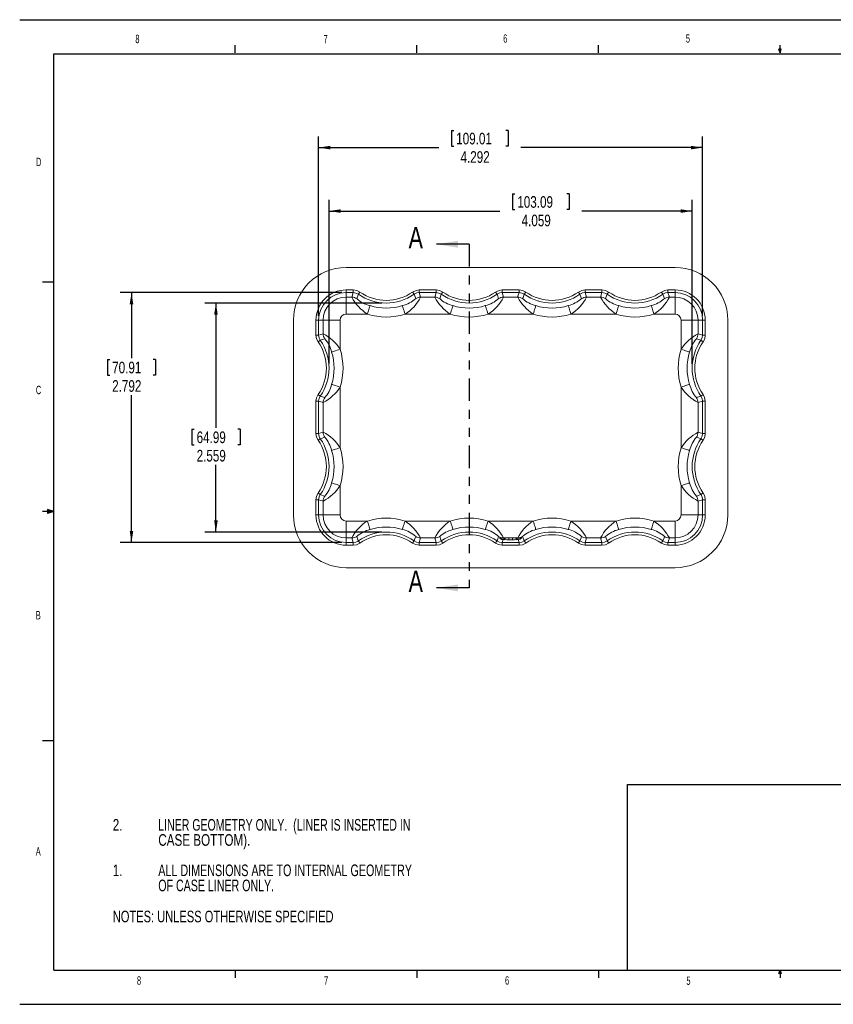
# Model space of a CAD drawing. Header units: inches. Extents: x 0 to 18.2, y 0 to 11.
# Tile 1 of 3: x 0 to 9.1, y 0 to 11. Entities that reach past the tile are written whole.
import ezdxf

# ---------------------------------------------------------------- set-up
doc = ezdxf.new("R2010")
doc.units = ezdxf.units.IN
doc.header["$MEASUREMENT"] = 0
doc.linetypes.add('PHANTOM', pattern=[0.5, 0.25, -0.05, 0.05, -0.05, 0.05, -0.05])
doc.layers.add('SLD-0', color=7, linetype='Continuous')
doc.styles.add('SLDTEXTSTYLE11', font='TXT', dxfattribs={"width": 0.552632})
doc.styles.add('SLDTEXTSTYLE14', font='TXT', dxfattribs={"width": 0.690789})
doc.styles.add('SLDTEXTSTYLE15', font='TXT', dxfattribs={"width": 0.71371})
doc.styles.add('SLDTEXTSTYLE16', font='TXT', dxfattribs={"width": 0.678571})
doc.styles.add('SLDTEXTSTYLE17', font='TXT', dxfattribs={"width": 0.683824})
doc.styles.add('SLDTEXTSTYLE2', font='TXT', dxfattribs={"width": 0.75})
doc.dimstyles.new('SLDDIMSTYLE0', dxfattribs={"dimtxt": 0.13, "dimasz": 0.13, "dimexe": 0, "dimexo": 0.0625, "dimgap": 0.0325, "dimtad": 0, "dimtih": 1, "dimtoh": 1, "dimdec": 3, "dimzin": 12, "dimdsep": 46, "dimtxsty": 'SLDTEXTSTYLE2', "dimsah": 1, "dimcen": 0.09, "dimadec": 0, "dimazin": 0, "dimtfac": 1, "dimtdec": 3, "dimtofl": 0, "dimtmove": 0, "dimatfit": 3, "dimfxl": 1, "dimtolj": 1, "dimtzin": 12, "dimarcsym": 0})

# ---------------------------------------------------------------- blocks, each defined once
blk = doc.blocks.new('*D3')
at = {"layer": 'SLD-0'}
for p, q in [((3.342, 7.693), (3.342, 9.696)), ((4.828, 9.762), (4.828, 9.587)), ((4.828, 9.762), (4.854, 9.762)), ((5.461, 9.762), (5.435, 9.762)), ((5.461, 9.762), (5.461, 9.587)), ((7.634, 7.693), (7.634, 9.696)), ((3.342, 9.571), (4.686, 9.571)), ((4.828, 9.587), (4.854, 9.587)), ((5.461, 9.587), (5.435, 9.587)), ((7.634, 9.571), (5.603, 9.571))]:
    blk.add_line(p, q, dxfattribs=at)
for points in [[(3.342, 9.571), (3.472, 9.551), (3.472, 9.591)], [(7.634, 9.571), (7.504, 9.591), (7.504, 9.551)]]:
    blk.add_solid(points, dxfattribs=at)
at = {"layer": 'SLD-0', "char_height": 0.13, "attachment_point": 1, "style": 'SLDTEXTSTYLE2'}
for s, insert in [('109.01', (4.88, 9.737)), ('4.292', (4.928, 9.531))]:
    blk.add_mtext(s, dxfattribs=dict(at, insert=insert))
blk = doc.blocks.new('*D4')
at = {"layer": 'SLD-0'}
for p, q in [((5.511, 9.053), (5.511, 8.878)), ((5.511, 9.053), (5.537, 9.053)), ((6.144, 9.053), (6.118, 9.053)), ((6.144, 9.053), (6.144, 8.878)), ((3.459, 7.157), (3.459, 8.987)), ((7.518, 7.157), (7.518, 8.987)), ((3.459, 8.862), (5.369, 8.862)), ((5.511, 8.878), (5.537, 8.878)), ((6.144, 8.878), (6.118, 8.878)), ((7.518, 8.862), (6.286, 8.862))]:
    blk.add_line(p, q, dxfattribs=at)
for points in [[(3.459, 8.862), (3.589, 8.842), (3.589, 8.882)], [(7.518, 8.862), (7.388, 8.882), (7.388, 8.842)]]:
    blk.add_solid(points, dxfattribs=at)
at = {"layer": 'SLD-0', "char_height": 0.13, "attachment_point": 1, "style": 'SLDTEXTSTYLE2'}
for s, insert in [('103.09', (5.563, 9.029)), ('4.059', (5.611, 8.822))]:
    blk.add_mtext(s, dxfattribs=dict(at, insert=insert))
blk = doc.blocks.new('*D5')
at = {"layer": 'SLD-0'}
for p, q in [((3.6, 7.951), (1.125, 7.951)), ((1.25, 7.951), (1.25, 7.219)), ((0.981, 7.204), (0.981, 7.029)), ((0.981, 7.204), (1.007, 7.204)), ((1.518, 7.204), (1.492, 7.204)), ((1.518, 7.204), (1.518, 7.029)), ((0.981, 7.029), (1.007, 7.029)), ((1.518, 7.029), (1.492, 7.029)), ((1.25, 5.159), (1.25, 6.807)), ((3.6, 5.159), (1.125, 5.159))]:
    blk.add_line(p, q, dxfattribs=at)
for points in [[(1.25, 7.951), (1.23, 7.821), (1.27, 7.821)], [(1.25, 5.159), (1.27, 5.289), (1.23, 5.289)]]:
    blk.add_solid(points, dxfattribs=at)
at = {"layer": 'SLD-0', "char_height": 0.13, "attachment_point": 1, "style": 'SLDTEXTSTYLE2'}
for s, insert in [('70.91', (1.034, 7.179)), ('2.792', (1.034, 6.973))]:
    blk.add_mtext(s, dxfattribs=dict(at, insert=insert))
blk = doc.blocks.new('*D6')
at = {"layer": 'SLD-0'}
for p, q in [((4.048, 7.834), (2.069, 7.834)), ((2.194, 7.834), (2.194, 6.441)), ((1.926, 6.425), (1.926, 6.25)), ((1.926, 6.425), (1.952, 6.425)), ((2.463, 6.425), (2.437, 6.425)), ((2.463, 6.425), (2.463, 6.25)), ((1.926, 6.25), (1.952, 6.25)), ((2.463, 6.25), (2.437, 6.25)), ((2.194, 5.276), (2.194, 6.028)), ((4.048, 5.276), (2.069, 5.276))]:
    blk.add_line(p, q, dxfattribs=at)
for points in [[(2.194, 7.834), (2.174, 7.704), (2.214, 7.704)], [(2.194, 5.276), (2.214, 5.406), (2.174, 5.406)]]:
    blk.add_solid(points, dxfattribs=at)
at = {"layer": 'SLD-0', "char_height": 0.13, "attachment_point": 1, "style": 'SLDTEXTSTYLE2'}
for s, insert in [('64.99', (1.978, 6.4)), ('2.559', (1.978, 6.194))]:
    blk.add_mtext(s, dxfattribs=dict(at, insert=insert))
blk = doc.blocks.new('SW_NOTE_1')
at = {"layer": 'SLD-0', "color": 0, "char_height": 0.13, "attachment_point": 1}
for s, insert, style in [('LINER GEOMETRY ONLY.  (LINER IS INSERTED IN ', (0, 0.166), 'SLDTEXTSTYLE16'), ('CASE BOTTOM).', (0, -0.003), 'SLDTEXTSTYLE2'), ('ALL DIMENSIONS ARE TO INTERNAL GEOMETRY ', (0, -0.342), 'SLDTEXTSTYLE14'), ('OF CASE LINER ONLY.', (0, -0.511), 'SLDTEXTSTYLE17')]:
    blk.add_mtext(s, dxfattribs=dict(at, insert=insert, style=style))

msp = doc.modelspace()

# ---------------------------------------------------------------- linework, layer by layer
at = {"color": 7, "linetype": 'Continuous', "lineweight": 30}
for p, q in [((5.02463, 8.49123), (4.65983, 8.49123)), ((5.02463, 4.65248), (4.65983, 4.65248))]:
    msp.add_line(p, q, dxfattribs=at)
at = {"color": 7, "linetype": 'PHANTOM', "lineweight": 30}
msp.add_line((5.02463, 8.49123), (5.02463, 4.65248), dxfattribs=at)
at = {"color": 7, "linetype": 'Continuous', "lineweight": 15}
for p, q in [((7.32613, 8.23257), (3.65013, 8.23257)), ((3.06063, 5.46707), (3.06063, 7.64307)), ((7.91564, 5.46707), (7.91564, 7.64307)), ((5.40648, 5.19186), (5.40373, 5.19182)), ((5.57219, 5.19227), (5.56974, 5.19208)), ((5.56982, 5.19187), (5.57254, 5.19182)), ((5.57815, 5.19275), (5.57219, 5.19227)), ((3.65013, 4.87757), (7.32613, 4.87757))]:
    msp.add_line(p, q, dxfattribs=at)
at = {"color": 7, "linetype": 'Continuous', "lineweight": 0}
for p, q in [((3.65013, 7.9809), (3.72871, 7.9809)), ((3.65013, 7.95097), (3.65013, 7.9809)), ((3.72871, 7.95097), (3.65013, 7.95097)), ((3.65013, 7.90025), (3.65013, 7.95097)), ((3.72871, 7.95097), (3.72871, 7.9809)), ((4.46655, 7.9809), (4.65571, 7.9809)), ((4.46655, 7.95097), (4.46655, 7.9809)), ((4.65571, 7.95097), (4.46655, 7.95097)), ((4.48224, 7.90025), (4.46655, 7.95097)), ((4.65571, 7.95097), (4.65571, 7.9809)), ((5.39355, 7.9809), (5.58271, 7.9809)), ((5.39355, 7.9809), (5.39355, 7.95097)), ((5.58271, 7.95097), (5.39355, 7.95097)), ((5.40924, 7.90025), (5.39355, 7.95097)), ((5.58271, 7.9809), (5.58271, 7.95097)), ((6.32055, 7.9809), (6.50971, 7.9809)), ((6.32055, 7.9809), (6.32055, 7.95097)), ((6.50971, 7.95097), (6.32055, 7.95097)), ((6.33624, 7.90025), (6.32055, 7.95097)), ((6.50971, 7.9809), (6.50971, 7.95097)), ((7.24755, 7.9809), (7.32613, 7.9809)), ((7.24755, 7.9809), (7.24755, 7.95097)), ((7.32613, 7.95097), (7.24755, 7.95097)), ((7.26324, 7.90025), (7.24755, 7.95097)), ((7.32613, 7.9809), (7.32613, 7.95097)), ((7.32613, 7.90025), (7.32613, 7.95097)), ((3.71303, 7.90025), (3.65013, 7.90025)), ((3.65013, 7.90025), (3.65013, 7.71071)), ((4.64003, 7.90025), (4.48224, 7.90025)), ((5.56703, 7.90025), (5.40924, 7.90025)), ((6.49403, 7.90025), (6.33624, 7.90025)), ((7.32613, 7.90025), (7.26324, 7.90025)), ((7.32613, 7.90025), (7.32613, 7.71071)), ((3.65013, 7.71071), (3.88673, 7.71071)), ((4.30854, 7.71071), (4.81373, 7.71071)), ((5.23554, 7.71071), (5.74073, 7.71071)), ((6.16254, 7.71071), (6.66773, 7.71071)), ((7.08954, 7.71071), (7.32613, 7.71071)), ((3.3123, 7.47549), (3.3123, 7.64307)), ((3.34223, 7.64307), (3.3123, 7.64307)), ((3.34223, 7.64307), (3.34223, 7.47549)), ((3.39295, 7.64307), (3.34223, 7.64307)), ((3.39295, 7.64307), (3.39295, 7.49118)), ((3.39295, 7.64307), (3.58249, 7.64307)), ((3.58249, 7.31747), (3.58249, 7.64307)), ((7.39378, 7.64307), (7.39378, 7.31747)), ((7.39378, 7.64307), (7.58331, 7.64307)), ((7.58331, 7.49118), (7.58331, 7.64307)), ((7.58331, 7.64307), (7.63404, 7.64307)), ((7.66396, 7.64307), (7.63404, 7.64307)), ((7.63404, 7.47549), (7.63404, 7.64307)), ((7.66396, 7.64307), (7.66396, 7.47549)), ((3.39295, 7.49118), (3.34223, 7.47549)), ((3.34223, 7.47549), (3.3123, 7.47549)), ((7.66396, 7.47549), (7.63404, 7.47549)), ((3.58249, 6.21747), (3.58249, 6.89567)), ((7.39378, 6.89567), (7.39378, 6.21747)), ((3.3123, 6.37549), (3.3123, 6.73765)), ((3.34223, 6.73765), (3.3123, 6.73765)), ((3.34223, 6.73765), (3.34223, 6.37549)), ((3.39295, 6.72197), (3.39295, 6.39118)), ((7.58331, 6.72197), (7.63404, 6.73765)), ((7.58331, 6.39118), (7.58331, 6.72197)), ((7.63404, 6.37549), (7.63404, 6.73765)), ((7.66396, 6.73765), (7.63404, 6.73765)), ((7.66396, 6.73765), (7.66396, 6.37549)), ((3.39295, 6.39118), (3.34223, 6.37549)), ((3.34223, 6.37549), (3.3123, 6.37549)), ((7.66396, 6.37549), (7.63404, 6.37549)), ((3.58249, 5.46707), (3.58249, 5.79567)), ((7.39378, 5.79567), (7.39378, 5.46707)), ((3.3123, 5.46707), (3.3123, 5.63765)), ((3.34223, 5.63765), (3.3123, 5.63765)), ((3.34223, 5.63765), (3.34223, 5.46707)), ((3.39295, 5.62197), (3.39295, 5.46707)), ((7.58331, 5.62197), (7.63404, 5.63765)), ((7.58331, 5.46707), (7.58331, 5.62197)), ((7.66396, 5.63765), (7.63404, 5.63765)), ((7.63404, 5.46707), (7.63404, 5.63765)), ((7.66396, 5.63765), (7.66396, 5.46707)), ((3.34223, 5.46707), (3.3123, 5.46707)), ((3.39295, 5.46707), (3.34223, 5.46707)), ((3.39295, 5.46707), (3.58249, 5.46707)), ((3.65013, 5.39943), (3.65013, 5.20989)), ((3.88673, 5.39943), (3.65013, 5.39943)), ((4.81373, 5.39943), (4.30854, 5.39943)), ((5.74073, 5.39943), (5.23554, 5.39943)), ((6.66773, 5.39943), (6.16254, 5.39943)), ((7.32613, 5.39943), (7.08954, 5.39943)), ((7.32613, 5.39943), (7.32613, 5.20989)), ((7.39378, 5.46707), (7.58331, 5.46707)), ((7.58331, 5.46707), (7.63404, 5.46707)), ((7.66396, 5.46707), (7.63404, 5.46707)), ((3.65013, 5.20989), (3.71303, 5.20989)), ((3.65013, 5.20989), (3.65013, 5.15917)), ((3.71303, 5.20989), (3.72871, 5.15917)), ((4.48224, 5.20989), (4.64003, 5.20989)), ((4.64003, 5.20989), (4.65571, 5.15917)), ((5.39355, 5.15917), (5.40373, 5.19182)), ((5.40878, 5.20838), (5.40924, 5.20989)), ((5.40924, 5.20989), (5.46273, 5.20989)), ((5.46273, 5.20989), (5.51354, 5.20989)), ((5.51354, 5.20989), (5.56703, 5.20989)), ((5.56703, 5.20989), (5.56749, 5.20838)), ((5.57254, 5.19182), (5.58271, 5.15917)), ((6.33624, 5.20989), (6.49403, 5.20989)), ((6.49403, 5.20989), (6.50971, 5.15917)), ((7.26324, 5.20989), (7.32613, 5.20989)), ((7.32613, 5.20989), (7.32613, 5.15917)), ((3.65013, 5.15917), (3.65013, 5.12924)), ((3.65013, 5.15917), (3.72871, 5.15917)), ((3.72871, 5.12924), (3.65013, 5.12924)), ((3.72871, 5.15917), (3.72871, 5.12924)), ((4.46655, 5.15917), (4.46655, 5.12924)), ((4.46655, 5.15917), (4.65571, 5.15917)), ((4.65571, 5.12924), (4.46655, 5.12924)), ((4.65571, 5.15917), (4.65571, 5.12924)), ((5.39355, 5.15917), (5.58271, 5.15917)), ((5.39355, 5.15917), (5.39355, 5.12924)), ((5.58271, 5.12924), (5.39355, 5.12924)), ((5.58271, 5.15917), (5.58271, 5.12924)), ((6.32055, 5.12924), (6.32055, 5.15917)), ((6.32055, 5.15917), (6.50971, 5.15917)), ((6.50971, 5.12924), (6.32055, 5.12924)), ((6.50971, 5.12924), (6.50971, 5.15917)), ((7.24755, 5.12924), (7.24755, 5.15917)), ((7.24755, 5.15917), (7.32613, 5.15917)), ((7.32613, 5.12924), (7.24755, 5.12924)), ((7.32613, 5.12924), (7.32613, 5.15917))]:
    msp.add_line(p, q, dxfattribs=at)
at = {"color": 7, "linetype": 'Continuous', "lineweight": 0, "flags": 128}
for points in [[(3.72871, 7.95097), (3.71661, 7.91203), (3.71303, 7.90025)], [(3.72871, 7.9809), (3.76777, 7.97488), (3.80319, 7.95738)], [(3.78601, 7.93288), (3.75876, 7.94635), (3.72871, 7.95097)], [(3.76839, 7.88348), (3.77315, 7.89709), (3.78601, 7.93288)], [(3.78601, 7.93288), (3.78653, 7.93363), (3.78764, 7.93521), (3.7893, 7.93757), (3.79144, 7.94063), (3.794, 7.94427), (3.79688, 7.94838), (3.79998, 7.9528), (3.80319, 7.95738)], [(4.39207, 7.95738), (4.43141, 7.97605), (4.46655, 7.9809)], [(4.40926, 7.93288), (4.40874, 7.93363), (4.40763, 7.93521), (4.40597, 7.93757), (4.40383, 7.94063), (4.40127, 7.94427), (4.39839, 7.94838), (4.39529, 7.9528), (4.39207, 7.95738)], [(4.46655, 7.95097), (4.43952, 7.94725), (4.40926, 7.93288)], [(4.40926, 7.93288), (4.41326, 7.92189), (4.42688, 7.88348)], [(4.65571, 7.95097), (4.64361, 7.91203), (4.64003, 7.90025)], [(4.65571, 7.9809), (4.69477, 7.97488), (4.73019, 7.95738)], [(4.71301, 7.93288), (4.68576, 7.94635), (4.65571, 7.95097)], [(4.69539, 7.88348), (4.70015, 7.89709), (4.71301, 7.93288)], [(4.71301, 7.93288), (4.71353, 7.93363), (4.71464, 7.93521), (4.7163, 7.93757), (4.71844, 7.94063), (4.721, 7.94427), (4.72388, 7.94838), (4.72698, 7.9528), (4.73019, 7.95738)], [(5.31907, 7.95738), (5.35841, 7.97605), (5.39355, 7.9809)], [(5.33626, 7.93288), (5.33574, 7.93363), (5.33463, 7.93521), (5.33297, 7.93757), (5.33083, 7.94063), (5.32827, 7.94427), (5.32539, 7.94838), (5.32229, 7.9528), (5.31907, 7.95738)], [(5.39355, 7.95097), (5.36652, 7.94725), (5.33626, 7.93288)], [(5.33626, 7.93288), (5.34026, 7.92189), (5.35388, 7.88348)], [(5.58271, 7.95097), (5.57061, 7.91203), (5.56703, 7.90025)], [(5.58271, 7.9809), (5.62177, 7.97488), (5.65719, 7.95738)], [(5.64001, 7.93288), (5.61276, 7.94635), (5.58271, 7.95097)], [(5.62239, 7.88348), (5.62715, 7.89709), (5.64001, 7.93288)], [(5.65719, 7.95738), (5.65398, 7.9528), (5.65088, 7.94838), (5.648, 7.94427), (5.64544, 7.94063), (5.6433, 7.93757), (5.64164, 7.93521), (5.64053, 7.93363), (5.64001, 7.93288)], [(6.24607, 7.95738), (6.28541, 7.97605), (6.32055, 7.9809)], [(6.24607, 7.95738), (6.24929, 7.9528), (6.25239, 7.94838), (6.25527, 7.94427), (6.25783, 7.94063), (6.25997, 7.93757), (6.26163, 7.93521), (6.26274, 7.93363), (6.26326, 7.93288)], [(6.32055, 7.95097), (6.29352, 7.94725), (6.26326, 7.93288)], [(6.26326, 7.93288), (6.26726, 7.92189), (6.28088, 7.88348)], [(6.50971, 7.95097), (6.49761, 7.91203), (6.49403, 7.90025)], [(6.50971, 7.9809), (6.54877, 7.97488), (6.58419, 7.95738)], [(6.56701, 7.93288), (6.53976, 7.94635), (6.50971, 7.95097)], [(6.54939, 7.88348), (6.55415, 7.89709), (6.56701, 7.93288)], [(6.58419, 7.95738), (6.58098, 7.9528), (6.57788, 7.94838), (6.575, 7.94427), (6.57244, 7.94063), (6.5703, 7.93757), (6.56864, 7.93521), (6.56753, 7.93363), (6.56701, 7.93288)], [(7.17307, 7.95738), (7.21241, 7.97605), (7.24755, 7.9809)], [(7.17307, 7.95738), (7.17629, 7.9528), (7.17939, 7.94838), (7.18227, 7.94427), (7.18483, 7.94063), (7.18697, 7.93757), (7.18863, 7.93521), (7.18974, 7.93363), (7.19026, 7.93288)], [(7.24755, 7.95097), (7.22052, 7.94725), (7.19026, 7.93288)], [(7.19026, 7.93288), (7.19426, 7.92189), (7.20788, 7.88348)], [(3.88673, 7.71071), (3.89236, 7.7285), (3.89779, 7.74566), (3.90283, 7.76159), (3.90731, 7.77573), (3.91107, 7.7876), (3.91397, 7.79677), (3.91591, 7.80291), (3.91683, 7.80582)], [(4.30854, 7.71071), (4.30291, 7.7285), (4.29748, 7.74566), (4.29243, 7.76159), (4.28796, 7.77573), (4.2842, 7.7876), (4.2813, 7.79677), (4.27936, 7.80291), (4.27843, 7.80582)], [(4.84383, 7.80582), (4.84291, 7.80291), (4.84097, 7.79677), (4.83807, 7.7876), (4.83431, 7.77573), (4.82983, 7.76159), (4.82479, 7.74566), (4.81936, 7.7285), (4.81373, 7.71071)], [(5.20543, 7.80582), (5.20636, 7.80291), (5.2083, 7.79677), (5.2112, 7.7876), (5.21496, 7.77573), (5.21943, 7.76159), (5.22448, 7.74566), (5.22991, 7.7285), (5.23554, 7.71071)], [(5.77083, 7.80582), (5.76991, 7.80291), (5.76797, 7.79677), (5.76507, 7.7876), (5.76131, 7.77573), (5.75683, 7.76159), (5.75179, 7.74566), (5.74636, 7.7285), (5.74073, 7.71071)], [(6.13243, 7.80582), (6.13336, 7.80291), (6.1353, 7.79677), (6.1382, 7.7876), (6.14196, 7.77573), (6.14643, 7.76159), (6.15148, 7.74566), (6.15691, 7.7285), (6.16254, 7.71071)], [(6.69783, 7.80582), (6.69691, 7.80291), (6.69497, 7.79677), (6.69207, 7.7876), (6.68831, 7.77573), (6.68383, 7.76159), (6.67879, 7.74566), (6.67336, 7.7285), (6.66773, 7.71071)], [(7.05943, 7.80582), (7.06036, 7.80291), (7.0623, 7.79677), (7.0652, 7.7876), (7.06896, 7.77573), (7.07343, 7.76159), (7.07848, 7.74566), (7.08391, 7.7285), (7.08954, 7.71071)], [(7.63404, 7.47549), (7.5951, 7.48759), (7.58331, 7.49118)], [(3.33583, 7.40101), (3.31941, 7.43316), (3.3123, 7.47549)], [(3.36032, 7.4182), (3.35958, 7.41767), (3.35799, 7.41656), (3.35563, 7.41491), (3.35257, 7.41276), (3.34893, 7.41021), (3.34483, 7.40733), (3.34041, 7.40422), (3.33583, 7.40101)], [(3.34223, 7.47549), (3.34769, 7.44293), (3.36032, 7.4182)], [(3.36032, 7.4182), (3.37131, 7.4222), (3.40972, 7.43582)], [(7.56655, 7.43582), (7.58015, 7.43106), (7.61594, 7.4182)], [(7.61594, 7.4182), (7.62941, 7.44545), (7.63404, 7.47549)], [(7.64044, 7.40101), (7.63586, 7.40422), (7.63144, 7.40733), (7.62734, 7.41021), (7.62369, 7.41276), (7.62064, 7.41491), (7.61828, 7.41656), (7.61669, 7.41767), (7.61594, 7.4182)], [(7.66396, 7.47549), (7.65794, 7.43644), (7.64044, 7.40101)], [(3.58249, 7.31747), (3.56471, 7.31184), (3.54755, 7.30641), (3.53162, 7.30137), (3.51747, 7.29689), (3.5056, 7.29314), (3.49644, 7.29024), (3.49029, 7.28829), (3.48738, 7.28737)], [(7.48888, 7.28737), (7.48597, 7.28829), (7.47983, 7.29024), (7.47066, 7.29314), (7.4588, 7.29689), (7.44465, 7.30137), (7.42872, 7.30641), (7.41156, 7.31184), (7.39378, 7.31747)], [(3.58249, 6.89567), (3.56471, 6.9013), (3.54755, 6.90673), (3.53162, 6.91177), (3.51747, 6.91625), (3.5056, 6.92), (3.49644, 6.9229), (3.49029, 6.92485), (3.48738, 6.92577)], [(7.48888, 6.92577), (7.48597, 6.92485), (7.47983, 6.9229), (7.47066, 6.92), (7.4588, 6.91625), (7.44465, 6.91177), (7.42872, 6.90673), (7.41156, 6.9013), (7.39378, 6.89567)], [(3.3123, 6.73765), (3.31832, 6.7767), (3.33583, 6.81213)], [(3.36032, 6.79494), (3.35958, 6.79547), (3.35799, 6.79658), (3.35563, 6.79823), (3.35257, 6.80038), (3.34893, 6.80294), (3.34483, 6.80581), (3.34041, 6.80892), (3.33583, 6.81213)], [(3.36032, 6.79494), (3.34686, 6.76769), (3.34223, 6.73765)], [(3.34223, 6.73765), (3.38117, 6.72555), (3.39295, 6.72197)], [(3.40972, 6.77732), (3.39612, 6.78208), (3.36032, 6.79494)], [(7.61594, 6.79494), (7.60496, 6.79094), (7.56655, 6.77732)], [(7.64044, 6.81213), (7.63586, 6.80892), (7.63144, 6.80581), (7.62734, 6.80294), (7.62369, 6.80038), (7.62064, 6.79823), (7.61828, 6.79658), (7.61669, 6.79547), (7.61594, 6.79494)], [(7.63404, 6.73765), (7.62884, 6.76946), (7.61594, 6.79494)], [(7.64044, 6.81213), (7.6572, 6.77899), (7.66396, 6.73765)], [(7.63404, 6.37549), (7.5951, 6.38759), (7.58331, 6.39118)], [(3.33583, 6.30101), (3.31876, 6.33507), (3.3123, 6.37549)], [(3.36032, 6.3182), (3.35958, 6.31767), (3.35799, 6.31656), (3.35563, 6.31491), (3.35257, 6.31276), (3.34893, 6.31021), (3.34483, 6.30733), (3.34041, 6.30422), (3.33583, 6.30101)], [(3.34223, 6.37549), (3.34719, 6.3444), (3.36032, 6.3182)], [(3.36032, 6.3182), (3.37131, 6.3222), (3.40972, 6.33582)], [(7.56655, 6.33582), (7.58015, 6.33106), (7.61594, 6.3182)], [(7.61594, 6.3182), (7.62941, 6.34545), (7.63404, 6.37549)], [(7.64044, 6.30101), (7.63586, 6.30422), (7.63144, 6.30733), (7.62734, 6.31021), (7.62369, 6.31276), (7.62064, 6.31491), (7.61828, 6.31656), (7.61669, 6.31767), (7.61594, 6.3182)], [(7.66396, 6.37549), (7.65794, 6.33644), (7.64044, 6.30101)], [(3.58249, 6.21747), (3.56471, 6.21184), (3.54755, 6.20641), (3.53162, 6.20137), (3.51747, 6.19689), (3.5056, 6.19314), (3.49644, 6.19024), (3.49029, 6.18829), (3.48738, 6.18737)], [(7.48888, 6.18737), (7.48597, 6.18829), (7.47983, 6.19024), (7.47066, 6.19314), (7.4588, 6.19689), (7.44465, 6.20137), (7.42872, 6.20641), (7.41156, 6.21184), (7.39378, 6.21747)], [(3.58249, 5.79567), (3.56471, 5.8013), (3.54755, 5.80673), (3.53162, 5.81177), (3.51747, 5.81625), (3.5056, 5.82), (3.49644, 5.8229), (3.49029, 5.82485), (3.48738, 5.82577)], [(7.48888, 5.82577), (7.48597, 5.82485), (7.47983, 5.8229), (7.47066, 5.82), (7.4588, 5.81625), (7.44465, 5.81177), (7.42872, 5.80673), (7.41156, 5.8013), (7.39378, 5.79567)], [(3.3123, 5.63765), (3.31832, 5.6767), (3.33583, 5.71213)], [(3.36032, 5.69494), (3.35958, 5.69547), (3.35799, 5.69658), (3.35563, 5.69823), (3.35257, 5.70038), (3.34893, 5.70294), (3.34483, 5.70581), (3.34041, 5.70892), (3.33583, 5.71213)], [(3.36032, 5.69494), (3.34686, 5.66769), (3.34223, 5.63765)], [(3.34223, 5.63765), (3.38117, 5.62555), (3.39295, 5.62197)], [(3.40972, 5.67732), (3.39612, 5.68208), (3.36032, 5.69494)], [(7.61594, 5.69494), (7.60496, 5.69094), (7.56655, 5.67732)], [(7.64044, 5.71213), (7.63586, 5.70892), (7.63144, 5.70581), (7.62734, 5.70294), (7.62369, 5.70038), (7.62064, 5.69823), (7.61828, 5.69658), (7.61669, 5.69547), (7.61594, 5.69494)], [(7.63404, 5.63765), (7.62937, 5.66784), (7.61594, 5.69494)], [(7.64044, 5.71213), (7.65788, 5.6769), (7.66396, 5.63765)], [(3.88673, 5.39943), (3.89236, 5.38164), (3.89779, 5.36448), (3.90283, 5.34855), (3.90731, 5.33441), (3.91107, 5.32254), (3.91397, 5.31338), (3.91591, 5.30723), (3.91683, 5.30432)], [(4.30854, 5.39943), (4.30291, 5.38164), (4.29748, 5.36448), (4.29243, 5.34855), (4.28796, 5.33441), (4.2842, 5.32254), (4.2813, 5.31338), (4.27936, 5.30723), (4.27843, 5.30432)], [(4.84383, 5.30432), (4.84291, 5.30723), (4.84097, 5.31338), (4.83807, 5.32254), (4.83431, 5.33441), (4.82983, 5.34855), (4.82479, 5.36448), (4.81936, 5.38164), (4.81373, 5.39943)], [(5.20543, 5.30432), (5.20636, 5.30723), (5.2083, 5.31338), (5.2112, 5.32254), (5.21496, 5.33441), (5.21943, 5.34855), (5.22448, 5.36448), (5.22991, 5.38164), (5.23554, 5.39943)], [(5.77083, 5.30432), (5.76991, 5.30723), (5.76797, 5.31338), (5.76507, 5.32254), (5.76131, 5.33441), (5.75683, 5.34855), (5.75179, 5.36448), (5.74636, 5.38164), (5.74073, 5.39943)], [(6.13243, 5.30432), (6.13336, 5.30723), (6.1353, 5.31338), (6.1382, 5.32254), (6.14196, 5.33441), (6.14643, 5.34855), (6.15148, 5.36448), (6.15691, 5.38164), (6.16254, 5.39943)], [(6.69783, 5.30432), (6.69691, 5.30723), (6.69497, 5.31338), (6.69207, 5.32254), (6.68831, 5.33441), (6.68383, 5.34855), (6.67879, 5.36448), (6.67336, 5.38164), (6.66773, 5.39943)], [(7.05943, 5.30432), (7.06036, 5.30723), (7.0623, 5.31338), (7.0652, 5.32254), (7.06896, 5.33441), (7.07343, 5.34855), (7.07848, 5.36448), (7.08391, 5.38164), (7.08954, 5.39943)], [(3.72871, 5.15917), (3.75796, 5.16354), (3.78601, 5.17726)], [(3.78601, 5.17726), (3.78201, 5.18825), (3.76839, 5.22666)], [(3.78601, 5.17726), (3.78653, 5.17651), (3.78764, 5.17493), (3.7893, 5.17257), (3.79144, 5.16951), (3.794, 5.16587), (3.79688, 5.16176), (3.79998, 5.15734), (3.80319, 5.15276)], [(4.40926, 5.17726), (4.40874, 5.17651), (4.40763, 5.17493), (4.40597, 5.17257), (4.40383, 5.16951), (4.40127, 5.16587), (4.39839, 5.16176), (4.39529, 5.15734), (4.39207, 5.15276)], [(4.42688, 5.22666), (4.42212, 5.21305), (4.40926, 5.17726)], [(4.40926, 5.17726), (4.43651, 5.16379), (4.46655, 5.15917)], [(4.46655, 5.15917), (4.47865, 5.19811), (4.48224, 5.20989)], [(4.65571, 5.15917), (4.68496, 5.16354), (4.71301, 5.17726)], [(4.71301, 5.17726), (4.70901, 5.18825), (4.69539, 5.22666)], [(4.71301, 5.17726), (4.71353, 5.17651), (4.71464, 5.17493), (4.7163, 5.17257), (4.71844, 5.16951), (4.721, 5.16587), (4.72388, 5.16176), (4.72698, 5.15734), (4.73019, 5.15276)], [(5.33626, 5.17726), (5.33574, 5.17651), (5.33463, 5.17493), (5.33297, 5.17257), (5.33083, 5.16951), (5.32827, 5.16587), (5.32539, 5.16176), (5.32229, 5.15734), (5.31907, 5.15276)], [(5.35388, 5.22666), (5.34912, 5.21305), (5.33626, 5.17726)], [(5.33626, 5.17726), (5.36351, 5.16379), (5.39355, 5.15917)], [(5.40373, 5.19182), (5.38297, 5.19632), (5.36983, 5.20314), (5.36485, 5.20909), (5.37057, 5.21028), (5.38494, 5.20877), (5.40878, 5.20838)], [(5.56749, 5.20838), (5.58943, 5.2086), (5.60466, 5.2102), (5.61137, 5.20926), (5.60789, 5.20426), (5.59543, 5.19715), (5.57254, 5.19182)], [(5.58271, 5.15917), (5.61196, 5.16354), (5.64001, 5.17726)], [(5.64001, 5.17726), (5.63601, 5.18825), (5.62239, 5.22666)], [(5.65719, 5.15276), (5.65398, 5.15734), (5.65088, 5.16176), (5.648, 5.16587), (5.64544, 5.16951), (5.6433, 5.17257), (5.64164, 5.17493), (5.64053, 5.17651), (5.64001, 5.17726)], [(6.24607, 5.15276), (6.24929, 5.15734), (6.25239, 5.16176), (6.25527, 5.16587), (6.25783, 5.16951), (6.25997, 5.17257), (6.26163, 5.17493), (6.26274, 5.17651), (6.26326, 5.17726)], [(6.28088, 5.22666), (6.27612, 5.21305), (6.26326, 5.17726)], [(6.26326, 5.17726), (6.29051, 5.16379), (6.32055, 5.15917)], [(6.32055, 5.15917), (6.33265, 5.19811), (6.33624, 5.20989)], [(6.50971, 5.15917), (6.53896, 5.16354), (6.56701, 5.17726)], [(6.56701, 5.17726), (6.56301, 5.18825), (6.54939, 5.22666)], [(6.58419, 5.15276), (6.58098, 5.15734), (6.57788, 5.16176), (6.575, 5.16587), (6.57244, 5.16951), (6.5703, 5.17257), (6.56864, 5.17493), (6.56753, 5.17651), (6.56701, 5.17726)], [(7.17307, 5.15276), (7.17629, 5.15734), (7.17939, 5.16176), (7.18227, 5.16587), (7.18483, 5.16951), (7.18697, 5.17257), (7.18863, 5.17493), (7.18974, 5.17651), (7.19026, 5.17726)], [(7.20788, 5.22666), (7.20312, 5.21305), (7.19026, 5.17726)], [(7.19026, 5.17726), (7.21751, 5.16379), (7.24755, 5.15917)], [(7.24755, 5.15917), (7.25965, 5.19811), (7.26324, 5.20989)], [(3.80319, 5.15276), (3.76673, 5.13494), (3.72871, 5.12924)], [(4.46655, 5.12924), (4.4275, 5.13526), (4.39207, 5.15276)], [(4.73019, 5.15276), (4.69373, 5.13494), (4.65571, 5.12924)], [(5.39355, 5.12924), (5.3545, 5.13526), (5.31907, 5.15276)], [(5.65719, 5.15276), (5.62073, 5.13494), (5.58271, 5.12924)], [(6.32055, 5.12924), (6.2815, 5.13526), (6.24607, 5.15276)], [(6.58419, 5.15276), (6.54773, 5.13494), (6.50971, 5.12924)], [(7.24755, 5.12924), (7.2085, 5.13526), (7.17307, 5.15276)]]:
    msp.add_lwpolyline(points, dxfattribs=at)
at = {"color": 7, "linetype": 'Continuous', "lineweight": 15, "flags": 128}
msp.add_lwpolyline([(5.59834, 5.19934), (5.59843, 5.19941), (5.59611, 5.19815), (5.59131, 5.19619)], dxfattribs=at)
at = {"color": 7, "linetype": 'Continuous', "lineweight": 15}
for centre, radius, start, end in [((3.65013, 7.64307), 0.5895, 90, 180), ((7.32613, 7.64307), 0.5895, 0, 90), ((3.65013, 5.46707), 0.5895, 180, 270), ((7.32613, 5.46707), 0.5895, 270, 0), ((5.40641, 5.25177), 0.05967, 241.501003, 270.11234)]:
    msp.add_arc(centre, radius, start, end, dxfattribs=at)
at = {"color": 7, "linetype": 'Continuous', "lineweight": 0}
for centre, radius, start, end in [((3.65013, 7.64307), 0.33783, 90, 180), ((3.65013, 7.64307), 0.3079, 90, 180), ((4.09763, 8.37707), 0.5426, 234.94777, 305.05223), ((4.09763, 8.37707), 0.51267, 234.94777, 305.05223), ((5.02463, 8.37707), 0.5426, 234.94777, 305.05223), ((5.02463, 8.37707), 0.51267, 234.94777, 305.05223), ((5.95163, 8.37707), 0.5426, 234.94777, 305.05223), ((5.95163, 8.37707), 0.51267, 234.94777, 305.05223), ((6.87863, 8.37707), 0.5426, 234.94777, 305.05223), ((6.87863, 8.37707), 0.51267, 234.94777, 305.05223), ((7.32613, 7.64307), 0.33783, 0, 90), ((7.32613, 7.64307), 0.3079, 0, 90), ((3.65013, 7.64307), 0.25718, 90, 180), ((3.71288, 7.8), 0.10026, 56.38089, 89.913562), ((4.16949, 8.14422), 0.51757, 208.123157, 236.884959), ((3.99037, 8.1271), 0.32959, 227.65954, 257.107019), ((4.19463, 8.14673), 0.35106, 283.811822, 311.421595), ((4.05089, 8.1212), 0.48464, 302.114747, 332.877137), ((4.48239, 7.8), 0.10025, 90.086284, 123.619264), ((4.63988, 7.8), 0.10025, 56.380764, 89.913688), ((5.09649, 8.14422), 0.51757, 208.123209, 236.884907), ((4.91738, 8.1271), 0.32959, 227.659627, 257.106956), ((5.12163, 8.14672), 0.35105, 283.811778, 311.421645), ((4.97789, 8.1212), 0.48464, 302.114719, 332.877165), ((5.40939, 7.8), 0.10025, 90.086325, 123.619223), ((5.56688, 7.8), 0.10025, 56.380777, 89.913675), ((6.02349, 8.14422), 0.51757, 208.123228, 236.884888), ((5.84438, 8.1271), 0.32959, 227.659635, 257.106942), ((6.04863, 8.14673), 0.35106, 283.811822, 311.421595), ((5.90489, 8.1212), 0.48464, 302.114747, 332.877137), ((6.33639, 7.8), 0.10025, 90.086312, 123.619236), ((6.49388, 7.8), 0.10025, 56.380736, 89.913716), ((6.95049, 8.14422), 0.51757, 208.123282, 236.884834), ((6.77138, 8.1271), 0.32959, 227.659719, 257.106864), ((6.97563, 8.14672), 0.35105, 283.811668, 311.421772), ((6.83189, 8.1212), 0.48464, 302.114628, 332.877256), ((7.26339, 7.8), 0.10026, 90.086438, 123.61911), ((7.32613, 7.64307), 0.25718, 0, 90), ((3.65013, 7.64307), 0.06764, 90, 180), ((4.09763, 8.37707), 0.69893, 252.437383, 287.562617), ((4.09763, 8.37707), 0.59918, 252.437383, 287.562617), ((5.02463, 8.37707), 0.69893, 252.437383, 287.562617), ((5.02463, 8.37707), 0.59918, 252.437383, 287.562617), ((5.95163, 8.37707), 0.69893, 252.437383, 287.562617), ((5.95163, 8.37707), 0.59918, 252.437383, 287.562617), ((6.87863, 8.37707), 0.69893, 252.437383, 287.562617), ((6.87863, 8.37707), 0.59918, 252.437383, 287.562617), ((7.32613, 7.64307), 0.06764, 0, 90), ((3.49321, 7.49133), 0.10025, 180.085825, 213.619445), ((3.172, 7.05983), 0.48464, 32.114747, 62.877137), ((7.82728, 7.03471), 0.51757, 118.123282, 146.884834), ((7.48306, 7.49133), 0.10025, 326.380555, 359.914175), ((2.91614, 7.10657), 0.51267, 324.94777, 35.05223), ((2.91614, 7.10657), 0.5426, 324.94777, 35.05223), ((3.14648, 7.20356), 0.35105, 13.811668, 41.421838), ((7.81016, 7.21383), 0.32959, 137.65943, 167.107064), ((8.06013, 7.10657), 0.5426, 144.94777, 215.05223), ((8.06013, 7.10657), 0.51267, 144.94777, 215.05223), ((2.91614, 7.10657), 0.59918, 342.437383, 17.562617), ((2.91614, 7.10657), 0.69893, 342.437383, 17.562617), ((8.06013, 7.10657), 0.69893, 162.437383, 197.562617), ((8.06013, 7.10657), 0.59918, 162.437383, 197.562617), ((3.14899, 7.17843), 0.51757, 298.123258, 326.884852), ((3.16611, 6.99931), 0.32959, 317.659399, 347.107089), ((7.80426, 7.15331), 0.48464, 212.114701, 242.877189), ((7.82978, 7.00958), 0.35105, 193.811624, 221.421888), ((3.49321, 6.72181), 0.10025, 146.380591, 179.914139), ((7.48306, 6.72181), 0.10025, 0.085861, 33.619409), ((3.49321, 6.39133), 0.10025, 180.085836, 213.619434), ((3.172, 5.95983), 0.48464, 32.114722, 62.877162), ((7.82728, 5.93471), 0.51757, 118.123258, 146.884858), ((7.48306, 6.39133), 0.10025, 326.380566, 359.914164), ((2.91614, 6.00657), 0.51267, 324.94777, 35.05223), ((2.91614, 6.00657), 0.5426, 324.94777, 35.05223), ((3.14648, 6.10356), 0.35105, 13.811621, 41.421885), ((7.81016, 6.11383), 0.32959, 137.659435, 167.107059), ((8.06013, 6.00657), 0.5426, 144.94777, 215.05223), ((8.06013, 6.00657), 0.51267, 144.94777, 215.05223), ((2.91614, 6.00657), 0.59918, 342.437383, 17.562617), ((2.91614, 6.00657), 0.69893, 342.437383, 17.562617), ((8.06013, 6.00657), 0.69893, 162.437383, 197.562617), ((8.06013, 6.00657), 0.59918, 162.437383, 197.562617), ((3.14899, 6.07843), 0.51757, 298.123242, 326.884874), ((3.16611, 5.89931), 0.32959, 317.659395, 347.107099), ((7.80426, 6.05331), 0.48464, 212.114697, 242.877187), ((7.82978, 5.90958), 0.35105, 193.811575, 221.421931), ((3.49321, 5.62181), 0.10025, 146.380573, 179.914157), ((7.48306, 5.62181), 0.10025, 0.085843, 33.619427), ((3.65013, 5.46707), 0.33783, 180, 270), ((3.65013, 5.46707), 0.3079, 180, 270), ((3.65013, 5.46707), 0.25718, 180, 270), ((3.65013, 5.46707), 0.06764, 180, 270), ((4.14437, 4.98894), 0.48464, 122.114628, 152.877256), ((4.09763, 4.73307), 0.69893, 72.437383, 107.562617), ((4.02577, 4.96592), 0.51757, 28.123282, 56.884834), ((5.07138, 4.98894), 0.48464, 122.114747, 152.877137), ((5.02463, 4.73307), 0.69893, 72.437383, 107.562617), ((4.95277, 4.96592), 0.51757, 28.123228, 56.884888), ((5.99838, 4.98894), 0.48464, 122.114719, 152.877165), ((5.95163, 4.73307), 0.69893, 72.437383, 107.562617), ((5.87978, 4.96592), 0.51757, 28.123209, 56.884907), ((6.92538, 4.98894), 0.48464, 122.114747, 152.877137), ((6.87863, 4.73307), 0.69893, 72.437383, 107.562617), ((6.80678, 4.96592), 0.51757, 28.123157, 56.884959), ((7.32613, 5.46707), 0.33783, 270, 0), ((7.32613, 5.46707), 0.3079, 270, 0), ((7.32613, 5.46707), 0.25718, 270, 360), ((7.32613, 5.46707), 0.06764, 270, 0), ((4.00064, 4.96342), 0.35105, 103.811668, 131.421772), ((4.09763, 4.73307), 0.59918, 72.437383, 107.562617), ((4.20489, 4.98304), 0.32959, 47.659719, 77.106864), ((4.92764, 4.96341), 0.35106, 103.811822, 131.421595), ((5.02463, 4.73307), 0.59918, 72.437383, 107.562617), ((5.13189, 4.98304), 0.32959, 47.659635, 77.106942), ((5.85464, 4.96342), 0.35105, 103.811778, 131.421645), ((5.95163, 4.73307), 0.59918, 72.437383, 107.562617), ((6.05889, 4.98304), 0.32959, 47.659627, 77.106956), ((6.78164, 4.96341), 0.35106, 103.811822, 131.421595), ((6.87863, 4.73307), 0.59918, 72.437383, 107.562617), ((6.98589, 4.98304), 0.32959, 47.65954, 77.107019), ((3.71288, 5.31014), 0.10026, 270.086438, 303.61911), ((4.09763, 4.73307), 0.5426, 54.94777, 125.05223), ((4.09763, 4.73307), 0.51267, 54.94777, 125.05223), ((4.48239, 5.31014), 0.10025, 236.380736, 269.913716), ((4.63988, 5.31014), 0.10025, 270.086312, 303.619236), ((5.02463, 4.73307), 0.5426, 54.94777, 125.05223), ((5.02463, 4.73307), 0.51267, 54.94777, 125.05223), ((5.40939, 5.31014), 0.10025, 236.380777, 269.913675), ((5.40177, 5.18027), 0.02897, 21.326268, 76.001761), ((5.43308, 5.18884), 0.03637, 1.821633, 35.372405), ((5.54319, 5.18884), 0.03637, 144.627595, 178.178367), ((5.57526, 5.17939), 0.03001, 105.018332, 157.653639), ((5.56688, 5.31014), 0.10025, 270.086325, 303.619223), ((5.95163, 4.73307), 0.5426, 54.94777, 125.05223), ((5.95163, 4.73307), 0.51267, 54.94777, 125.05223), ((6.33639, 5.31014), 0.10025, 236.380764, 269.913688), ((6.49388, 5.31014), 0.10025, 270.086284, 303.619264), ((6.87863, 4.73307), 0.5426, 54.94777, 125.05223), ((6.87863, 4.73307), 0.51267, 54.94777, 125.05223), ((7.26339, 5.31014), 0.10026, 236.38089, 269.913562)]:
    msp.add_arc(centre, radius, start, end, dxfattribs=at)
at = {"color": 7, "linetype": 'Continuous', "lineweight": 15}
msp.add_ellipse((5.48813, 5.19998), major_axis=(0.144, 0), ratio=0.06992681, start_param=4.0860703, end_param=5.33870766, dxfattribs=at)
at = {"color": 7, "linetype": 'Continuous', "lineweight": 0}
for start_param, end_param in [(1.74813681, 2.15442541), (0.98716725, 1.39345584)]:
    msp.add_ellipse((5.48813, 5.19998), major_axis=(0.144, 0), ratio=0.06992681, start_param=start_param, end_param=end_param, dxfattribs=at)
at = {"color": 7, "linetype": 'Continuous', "lineweight": 30}
for points in [[(4.65983, 8.49123), (4.89983, 8.45283), (4.89983, 8.52963)], [(4.65983, 4.65248), (4.89983, 4.61408), (4.89983, 4.69088)]]:
    msp.add_solid(points, dxfattribs=at)
at = {"layer": 'SLD-0'}
for p, q in [((0, 11), (17, 11)), ((0.38, 0.38), (0.38, 10.62)), ((0.38, 10.62), (16.62, 10.62)), ((6.79564, 2.45542), (16.63162, 2.45542)), ((6.79564, 0.38), (6.79564, 2.45542)), ((0.38, 0.38), (16.62, 0.38)), ((0, 0), (17, 0))]:
    msp.add_line(p, q, dxfattribs=at)
at = {"layer": 'SLD-0', "color": 250, "linetype": 'Continuous', "true_color": 0x191924}
for p, q in [((2.41, 10.63), (2.41, 10.7148)), ((4.44, 10.63), (4.44, 10.7148)), ((6.47, 10.63), (6.47, 10.7148)), ((8.5, 10.63), (8.48675, 10.67194)), ((8.51256, 10.67194), (8.48675, 10.67194)), ((8.49296, 10.67194), (8.5, 10.63)), ((8.5, 10.63), (8.5, 10.7148)), ((8.5, 10.63), (8.51256, 10.67194)), ((8.50491, 10.67194), (8.5, 10.63)), ((0.38, 8.0675), (0.255, 8.0675)), ((0.38, 5.505), (0.255, 5.505)), ((0.31282, 5.52901), (0.31282, 5.48243)), ((0.38, 5.505), (0.31282, 5.52901)), ((0.38, 5.505), (0.31282, 5.51404)), ((0.38, 5.505), (0.31282, 5.4947)), ((0.38, 5.505), (0.31282, 5.48243)), ((0.38, 2.9425), (0.255, 2.9425)), ((2.41, 0.38), (2.41, 0.29521)), ((4.44, 0.38), (4.44, 0.29521)), ((6.47, 0.38), (6.47, 0.29521)), ((8.48675, 0.34543), (8.5, 0.38)), ((8.51256, 0.34543), (8.48675, 0.34543)), ((8.5, 0.38), (8.5, 0.29521)), ((8.5, 0.38), (8.51256, 0.34543))]:
    msp.add_line(p, q, dxfattribs=at)

# ---------------------------------------------------------------- block references
at = {"layer": 'SLD-0'}
msp.add_blockref('SW_NOTE_1', (1.54954, 1.9039), dxfattribs=at)

# ---------------------------------------------------------------- texts
at = {"color": 7, "linetype": 'Continuous', "char_height": 0.24, "attachment_point": 1, "style": 'SLDTEXTSTYLE2'}
for insert in [(4.34753, 8.68518), (4.34753, 4.84643)]:
    msp.add_mtext('A', dxfattribs=dict(at, insert=insert))
at = {"layer": 'SLD-0', "attachment_point": 1}
for s, insert, char_height, style in [('8', (1.29346, 10.83146), 0.09375, 'SLDTEXTSTYLE11'), ('7', (3.39661, 10.82862), 0.09375, 'SLDTEXTSTYLE11'), ('6', (5.40556, 10.83671), 0.09375, 'SLDTEXTSTYLE11'), ('5', (7.44682, 10.83724), 0.09375, 'SLDTEXTSTYLE11'), ('D', (0.18236, 9.45751), 0.09375, 'SLDTEXTSTYLE11'), ('C', (0.18106, 6.9103), 0.09375, 'SLDTEXTSTYLE11'), ('B', (0.18015, 4.3932), 0.09375, 'SLDTEXTSTYLE11'), ('2.', (1.04089, 2.06995), 0.13, 'SLDTEXTSTYLE2'), ('A', (0.17976, 1.75581), 0.09375, 'SLDTEXTSTYLE11'), ('1.', (1.04089, 1.56184), 0.13, 'SLDTEXTSTYLE2'), ('NOTES: UNLESS OTHERWISE SPECIFIED', (1.04089, 1.04589), 0.13, 'SLDTEXTSTYLE15'), ('8', (1.31115, 0.31292), 0.09375, 'SLDTEXTSTYLE11'), ('7', (3.40305, 0.31322), 0.09375, 'SLDTEXTSTYLE11'), ('6', (5.4257, 0.31361), 0.09375, 'SLDTEXTSTYLE11'), ('5', (7.45324, 0.31054), 0.09375, 'SLDTEXTSTYLE11')]:
    msp.add_mtext(s, dxfattribs=dict(at, insert=insert, char_height=char_height, style=style))

# ---------------------------------------------------------------- dimensions: what is measured, and where the dimension line sits
at = {"layer": 'SLD-0'}
for base, p1, p2, picture, middle in [((7.63404, 9.57116), (3.34223, 7.64307), (7.63404, 7.64307), '*D3', (5.1445, 9.57116)), ((7.51753, 8.8625), (3.45874, 7.10657), (7.51753, 7.10657), '*D4', (5.82745, 8.8625))]:
    dim = msp.add_linear_dim(base=base, p1=p1, p2=p2, dimstyle='SLDDIMSTYLE0', dxfattribs=at)
    dim.commit()
    dim.dimension.update_dxf_attribs({"geometry": picture, "text_midpoint": middle, "dimtype": 160})
for base, p1, p2, picture, middle in [((1.2496, 5.15917), (3.65013, 7.95097), (3.65013, 5.15917), '*D5', (1.2496, 7.01319)), ((2.19449, 5.27567), (4.09763, 7.83447), (4.09763, 5.27567), '*D6', (2.19449, 6.23432))]:
    dim = msp.add_linear_dim(base=base, p1=p1, p2=p2, angle=90, dimstyle='SLDDIMSTYLE0', dxfattribs=at)
    dim.commit()
    dim.dimension.update_dxf_attribs({"geometry": picture, "text_midpoint": middle, "dimtype": 160})

doc.saveas('drawing.dxf')
